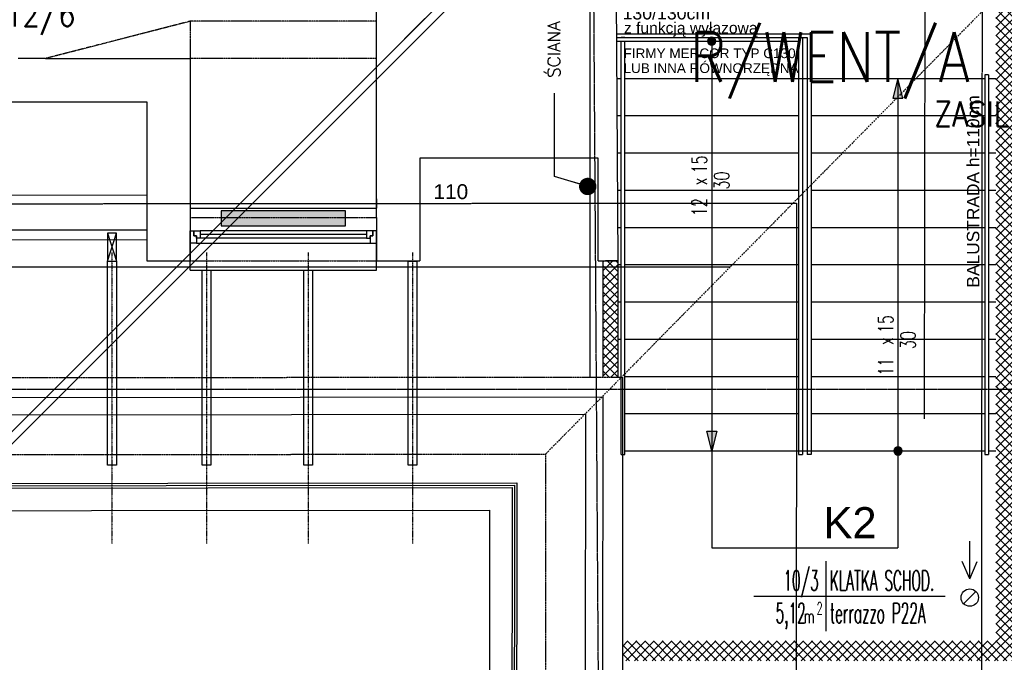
# Model space of a CAD drawing. Header units: inches. Extents: x -145354 to -97635, y 38777 to 78670.
# Tile 183 of 231: x -139974 to -139181, y 68848 to 69366. Entities that reach past the tile are written whole.
import ezdxf
from ezdxf.enums import TextEntityAlignment as Align

# ---------------------------------------------------------------- set-up
doc = ezdxf.new("R2010")
doc.units = ezdxf.units.IN
doc.header["$MEASUREMENT"] = 0
for name, pattern in [('CENTER', [2, 1.25, -0.25, 0.25, -0.25]), ('DASHDOT', [1, 0.5, -0.25, 0, -0.25]), ('DASHED', [0.75, 0.5, -0.25]), ('DASHED2', [0.375, 0.25, -0.125])]:
    doc.linetypes.add(name, pattern=pattern)
doc.layers.get('0').update_dxf_attribs({"color": 101})
for name, color, linetype in [('E-OPIS_POM', 6, 'Continuous'), ('E35', 6, 'Continuous'), ('E50', 3, 'Continuous'), ('E_kp_opis', 6, 'Continuous'), ('Ele-balustrada', 64, 'Continuous'), ('Fas--widok-cienka', 9, 'Continuous'), ('Ins-ppoz-opis', 240, 'Continuous'), ('Ins-went', 141, 'Continuous'), ('Okn---okna', 5, 'Continuous'), ('Opis-spadki', 61, 'Continuous'), ('Os-osie glowne', 8, 'CENTER'), ('Sc-cegla pelna', 32, 'Continuous'), ('Sc-drewno', 22, 'Continuous'), ('Sc-gazobeton', 45, 'Continuous'), ('Sc-metal', 141, 'Continuous'), ('Sc-nad', 5, 'DASHED2'), ('Sc-VG', 151, 'Continuous'), ('Sch-opis', 51, 'Continuous'), ('Sch-widok', 12, 'Continuous'), ('W-idok', 9, 'Continuous'), ('W-idok nad', 5, 'DASHED2'), ('wiezba_istn', 135, 'Continuous'), ('Wyp-grzejniki', 56, 'Continuous')]:
    doc.layers.add(name, color=color, linetype=linetype)
doc.layers.add('ha_sc_proj', color=251, linetype='Continuous', lineweight=13)
doc.styles.add('KA wymiar', font='romans.shx', dxfattribs={"width": 0.6})
doc.styles.add('ROMANS', font='romans', dxfattribs={"width": 0.85})
doc.styles.add('TYTUL2', font='ARIAL.TTF')
doc.linetypes.add('ZIGZAG', pattern='A,0.00254,-5.08,[131,ltypeshp.shx,S=5.08,R=0,X=-5.08,Y=0],-10.16,[131,ltypeshp.shx,S=5.08,R=180,X=5.08,Y=0],-5.08', length=20.32254)
doc.dimstyles.new('KA wymiar', dxfattribs={"dimscale": 50, "dimtxt": 0.23, "dimasz": 0.14, "dimexe": 0, "dimexo": 0, "dimgap": 0.08, "dimtad": 1, "dimdec": 1, "dimrnd": 0.5, "dimzin": 9, "dimdsep": 46, "dimtxsty": 'KA wymiar', "dimblk1": 'UKOS', "dimblk2": 'UKOS', "dimsah": 1, "dimcen": 0.2, "dimse1": 1, "dimse2": 1, "dimclrd": 256, "dimclre": 256, "dimclrt": 2, "dimadec": 3, "dimazin": 0, "dimtfac": 1, "dimtdec": 1, "dimtix": 1, "dimtmove": 2, "dimatfit": 3, "dimldrblk": 'DOT', "dimfxl": 0, "dimtolj": 1, "dimtzin": 9, "dimarcsym": 0})
pattern_1 = [(44.99999999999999, (367.1233569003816, 7.45439319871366e-06), (-3.535533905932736, 3.535533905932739), []), (135, (367.1233569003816, 7.45439319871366e-06), (-3.535533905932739, -3.535533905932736), [])]

# ---------------------------------------------------------------- blocks, each defined once
blk = doc.blocks.new('pow')
for p, q in [((0, 0.5229102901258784), (0, -0.5229102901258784)), ((-1.075294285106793, 0), (1.779711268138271, -1.13686837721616e-13))]:
    blk.add_line(p, q)
at = {"style": 'KA wymiar', "width": 0.6}
for s, height, p in [('2', 0.18, (-0.139230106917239, -0.269806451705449)), ('m', 0.21, (-0.3331997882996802, -0.4009838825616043))]:
    blk.add_text(s, height=height, dxfattribs=at).set_placement(p)
at = {"style": 'KA wymiar'}
for tag, width, p in [('01', 0.7, (-0.1310879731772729, 0.08442380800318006)), ('000.00', 0.6, (-0.3636004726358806, -0.4009838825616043))]:
    blk.add_attdef(tag, text='', height=0.3, dxfattribs=dict(at, width=width)).set_placement(p, align=Align.RIGHT)
blk.add_attdef('POMIESZCZENIE', (0.07092525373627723, 0.08442380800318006), '', height=0.3, dxfattribs=at)
at = {"style": 'KA wymiar', "width": 0.8}
blk.add_attdef('POSADZKA', (0.07092525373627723, -0.4009838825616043), '', height=0.3, dxfattribs=at)
blk = doc.blocks.new('ozn_schody-strzałka8x16')
at = {"ltscale": 25}
blk.add_hatch(color=256, dxfattribs=at).paths.add_polyline_path([(0, 0), (-4, -16), (4, -16)])
blk.add_lwpolyline([(0, 0), (-4, -16), (4, -16)], close=True, dxfattribs=at)
blk = doc.blocks.new('ozn_schody-kółko_d14')
at = {"ltscale": 25}
h = blk.add_hatch(color=256, dxfattribs=at)
edge = h.paths.add_edge_path()
edge.add_arc((0, 0), 3.333333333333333, 0, 360)
at = {"ltscale": 7}
blk.add_circle((0, 0), 3.333333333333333, dxfattribs=at)
blk = doc.blocks.new('ozn_opis-schodów1-rzut')
at = {"style": 'ROMANS', "width": 0.7}
blk.add_text('x', height=12, dxfattribs=at).set_placement((-3.324215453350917, 3))
at = {"ltscale": 25, "style": 'ROMANS', "width": 0.7}
blk.add_attdef('Ilość', text='', height=12, dxfattribs=at).set_placement((-7.748594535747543, 3), align=Align.RIGHT)
blk.add_attdef('Wysokość', (6.219117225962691, 3), '', height=12, dxfattribs=at)
blk.add_attdef('Długość', text='', height=12, dxfattribs=at).set_placement((0.4116464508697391, -15), align=Align.CENTER)
blk = doc.blocks.new('ramiak_okna')
at = {"layer": 'Okn---okna'}
for p, q in [((145.0000000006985, 10.00000000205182), (4.999999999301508, 10.00000000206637)), ((7.999999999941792, 6.000000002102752), (142.0000000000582, 6.0000000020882)), ((7.999999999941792, 3.000000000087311), (142.0000000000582, 3.000000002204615)), ((7.999999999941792, 2.015440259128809e-09), (142.0000000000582, 2.037268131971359e-09))]:
    blk.add_line(p, q, dxfattribs=at)
for points in [[(4.999999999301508, 10.00000000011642), (0, 10), (0, 0), (2.999999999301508, 5.820766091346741e-11), (2.999999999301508, 4.000000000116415), (4.999999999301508, 4.000000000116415)], [(145.0000000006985, 10.00000000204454), (150, 10.00000000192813), (150, 1.928128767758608e-09), (147.0000000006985, 2.044544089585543e-09), (147.0000000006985, 4.000000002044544), (145.0000000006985, 4.000000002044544)], [(7.999999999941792, 6.000000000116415), (4.999999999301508, 6.000000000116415), (4.999999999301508, 4.000000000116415), (2.999999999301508, 4.000000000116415), (2.999999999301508, 5.820766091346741e-11), (4.999999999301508, 1.164153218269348e-10), (7.999999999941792, 5.820766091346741e-11)], [(142.0000000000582, 6.000000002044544), (145.0000000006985, 6.000000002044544), (145.0000000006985, 4.000000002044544), (147.0000000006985, 4.000000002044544), (147.0000000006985, 2.044544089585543e-09), (145.0000000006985, 2.044544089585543e-09), (142.0000000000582, 2.044544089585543e-09)]]:
    blk.add_lwpolyline(points, close=True, dxfattribs=at)
blk = doc.blocks.new('UKOS')
at = {"color": 1}
blk.add_line((0, 1), (0, -1), dxfattribs=at)
at = {"color": 8}
blk.add_line((1, 0), (-1, 0), dxfattribs=at)
at = {"color": 1, "const_width": 0.2}
blk.add_lwpolyline([(0.598759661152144, 0.598759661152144), (-0.598759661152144, -0.598759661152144)], dxfattribs=at)
blk = doc.blocks.new('_vxkdjhgkljhkgjhk')
for q in [(14.01365349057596, 6.022442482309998), (30.23793542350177, 0)]:
    blk.add_line((0, 0), q)
blk = doc.blocks.new('k')
at = {"layer": 'Sc-drewno'}
blk.add_lwpolyline([(-22.5, -7), (0, -7), (0, 0), (-22.5, 0)], close=True, dxfattribs=at)
at = {"layer": 'wiezba_istn'}
for p, q in [((0, 0), (-22.5, -7)), ((-22.5, 0), (0, -7))]:
    blk.add_line(p, q, dxfattribs=at)
blk = doc.blocks.new('rura went')
at = {"layer": 'Ins-went'}
blk.add_circle((75787.8376743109, -38957.32549856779), 7, dxfattribs=at)
at = {"layer": 'Sc-metal'}
blk.add_line((75792.7874217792, -38952.37575109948), (75782.8879268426, -38962.2752460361), dxfattribs=at)
blk = doc.blocks.new('grzejnik_100')
at = {"layer": 'Wyp-grzejniki'}
h = blk.add_hatch(dxfattribs=at)
h.set_pattern_fill('DOTS', color=256, scale=0.5, style=0)
h.set_pattern_definition([(0, (-77492.9091523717, 37823.93992433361), (0.396875, 0.79375), [0, -0.79375])])
h.paths.add_polyline_path([(0, -100), (12, -100), (12, 0), (0, 0)])
blk.add_lwpolyline([(12, 0), (0, 0), (0, -100), (12, -100)], close=True, dxfattribs=at)

msp = doc.modelspace()

# ---------------------------------------------------------------- hatches: boundary and pattern name
at = {"layer": 'ha_sc_proj', "linetype": 'Continuous', "ltscale": 10}
h = msp.add_hatch(dxfattribs=at)
h.set_pattern_fill('ANSI37', color=256, scale=40, angle=-1.272221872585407e-14, style=0)
h.set_pattern_definition(pattern_1)
h.paths.add_polyline_path([(-139207.8174961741, 68865.48841601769), (-139207.8174961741, 68849.48841601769), (-139171.8174961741, 68849.48841601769), (-139171.8174961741, 69520.48841601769), (-139196.6657847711, 69520.48841601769), (-139196.6657847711, 69504.4884160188), (-139187.8174961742, 69504.4884160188), (-139187.8174961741, 68865.48841601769)])
h.paths.add_polyline_path([(-139223.8174961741, 68849.48841601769), (-139223.8174961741, 68865.48841601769), (-139488.6248631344, 68865.48841601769), (-139488.6248631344, 68849.48841601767)])
h = msp.add_hatch(dxfattribs=at)
h.set_pattern_fill('ANSI37', color=256, scale=40, angle=-1.272221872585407e-14, style=0)
h.set_pattern_definition(pattern_1)
h.paths.add_polyline_path([(-139492.3297932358, 69171.53623278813), (-139504.3297932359, 69171.53623278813), (-139504.3297932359, 69077.97866400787), (-139492.3297932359, 69077.98952770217)])
h = msp.add_hatch(dxfattribs=at)
h.set_pattern_fill('ANSI37', color=256, scale=40, angle=-1.272221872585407e-14, style=0)
h.set_pattern_definition(pattern_1)
h.paths.add_polyline_path([(-139207.8174961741, 68865.48841601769), (-139223.8174961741, 68865.48841601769), (-139223.8174961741, 68849.48841601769), (-139207.8174961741, 68849.48841601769)])

# ---------------------------------------------------------------- linework, layer by layer
at = {"layer": 'E35'}
for p, q in [((-139483.0839655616, 69531.2402869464), (-140029.3984721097, 68984.92578039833)), ((-139473.0839655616, 69531.2402869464), (-140029.3984721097, 68974.92578039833)), ((-139483.0839655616, 69531.2402869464), (-139664.0225213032, 69350.30173120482)), ((-139473.0839655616, 69531.2402869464), (-139654.0225213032, 69350.30173120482))]:
    msp.add_line(p, q, dxfattribs=at)
at = {"layer": 'Ele-balustrada'}
for p, q in [((-139486.6657847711, 69351.48841601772), (-139489.6657847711, 69351.48841601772)), ((-139346.6657847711, 69351.48841601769), (-139346.6657847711, 69015.48841601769)), ((-139343.6657847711, 69351.48841601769), (-139343.6657847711, 69015.48841601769)), ((-139489.6657847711, 69015.48841601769), (-139489.6657847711, 69348.48841601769)), ((-139486.6657847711, 69015.48841601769), (-139486.6657847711, 69348.48841601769)), ((-139193.6657847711, 69321.48841601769), (-139196.6657847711, 69321.48841601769)), ((-139196.6657847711, 69321.48841601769), (-139196.6657847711, 69015.48841601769)), ((-139193.6657847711, 69321.48841601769), (-139193.6657847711, 69015.48841601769)), ((-139489.6657847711, 69015.48841601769), (-139486.6657847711, 69015.48841601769)), ((-139346.6657847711, 69015.48841601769), (-139343.6657847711, 69015.48841601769)), ((-139336.6657847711, 69015.48841601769), (-139339.6657847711, 69015.48841601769)), ((-139196.6657847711, 69015.48841601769), (-139193.6657847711, 69015.48841601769))]:
    msp.add_line(p, q, dxfattribs=at)
for points in [[(-139493.3390427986, 69354.48841601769), (-139336.6657847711, 69354.48841601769), (-139336.6657847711, 69015.48841601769)], [(-139493.3224933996, 69351.48841601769), (-139339.6657847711, 69351.48841601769), (-139339.6657847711, 69015.48841601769)]]:
    msp.add_lwpolyline(points, dxfattribs=at)
at = {"layer": 'Ins-ppoz-opis', "linetype": 'ZIGZAG', "ltscale": 0.03}
msp.add_line((-139514.7339883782, 69625.53075985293), (-139514.7339883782, 69077.96471846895), dxfattribs=at)
at = {"layer": 'Os-osie glowne'}
for p, q in [((-139491.8667732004, 66437.10914945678), (-139519.0728444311, 70509.52956019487)), ((-143172.4359470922, 69068.12275694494), (-137983.9196044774, 69068.12275699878))]:
    msp.add_line(p, q, dxfattribs=at)
at = {"layer": 'Sc-cegla pelna'}
for p, q in [((-139494.8342387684, 69625.53075985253), (-139492.3297932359, 69171.53623278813)), ((-139686.6418324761, 69206.53623278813), (-139686.6418324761, 69437.53623278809)), ((-139953.2911678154, 69334.53623278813), (-139836.6418324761, 69334.53623278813)), ((-139836.6418324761, 69334.53623278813), (-139836.6418324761, 69206.53623278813)), ((-140056.6418324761, 69299.53623278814), (-139949.6418326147, 69299.53623278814)), ((-139963.6418324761, 69299.53623278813), (-139871.6418324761, 69299.53623278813)), ((-139871.6418324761, 69299.53623278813), (-139871.6418324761, 69171.53623278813)), ((-139508.1418324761, 69254.17643013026), (-139651.6418324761, 69254.17643013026)), ((-139651.6418324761, 69254.17643013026), (-139651.6418324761, 69254.17643013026)), ((-139651.6418324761, 69254.17643013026), (-139651.6418324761, 69171.53623278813)), ((-139508.1418324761, 69171.53623278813), (-139508.1418324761, 69254.17643013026)), ((-139871.6418324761, 69171.53623278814), (-139836.6418324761, 69171.53623278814)), ((-139686.6418324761, 69171.53623278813), (-139651.6418324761, 69171.53623278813)), ((-139508.1418324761, 69171.53623278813), (-139492.3297932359, 69171.53623278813)), ((-139504.3297932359, 69171.53623278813), (-139504.3297932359, 69077.97521293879)), ((-139492.3297932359, 69171.53623278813), (-139492.3297932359, 69077.97521293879))]:
    msp.add_line(p, q, dxfattribs=at)
for points in [[(-139953.2911678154, 69334.53623278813), (-139839.3048250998, 69334.53623278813)], [(-139836.6418324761, 69206.53623278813), (-139836.6418324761, 69171.53623278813)], [(-139686.6418324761, 69206.53623278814), (-139686.6418324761, 69171.53623278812)], [(-139836.6418324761, 69171.53623278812), (-139836.6418324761, 69189.78623278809)], [(-139686.6418324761, 69171.53623278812), (-139686.6418324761, 69189.78623278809)]]:
    msp.add_lwpolyline(points, dxfattribs=at)
at = {"layer": 'Sc-drewno'}
for p, q in [((-141610.6186029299, 69059.93735481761), (-139504.4183037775, 69061.97756155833)), ((-139504.4183037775, 69061.97756155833), (-139506.8837193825, 66716.85663460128)), ((-141596.6050481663, 69045.95092271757), (-139518.4330439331, 69047.96397937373)), ((-139518.4330439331, 69047.96397937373), (-139520.8984297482, 66702.87138883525))]:
    msp.add_line(p, q, dxfattribs=at)
at = {"layer": 'Sc-gazobeton'}
msp.add_line((-139953.2911678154, 69334.53623278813), (-139975.2911676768, 69334.53623278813), dxfattribs=at)
at = {"layer": 'Sc-nad'}
for points in [[(-139836.6418324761, 69364.53623278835), (-139953.2911678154, 69334.53623278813)], [(-139686.6418324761, 69334.53623278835), (-139686.6418324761, 69364.53623278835), (-139836.6418324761, 69364.53623278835), (-139836.6418324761, 69334.53623278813)], [(-139686.6418324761, 69334.53623278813), (-139836.6418324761, 69334.53623278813)], [(-139686.6418324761, 69334.53623278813), (-139836.6418324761, 69334.53623278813)]]:
    msp.add_lwpolyline(points, dxfattribs=at)
at = {"layer": 'Sc-VG'}
msp.add_line((-139492.3297932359, 69171.53623278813), (-139502.1418324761, 69171.53623278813), dxfattribs=at)
at = {"layer": 'Sch-opis'}
for p, q in [((-139245.3617401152, 69044.36861472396), (-139244.7567902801, 69413.48841601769)), ((-139266.6657847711, 69318.48841601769), (-139266.6657847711, 68940.48841601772)), ((-139416.6657847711, 69108.48841601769), (-139416.6657847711, 68940.48841601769)), ((-139416.6657847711, 68940.48841601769), (-139266.6657847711, 68940.48841601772))]:
    msp.add_line(p, q, dxfattribs=at)
msp.add_lwpolyline([(-139416.6657847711, 69348.48841601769), (-139416.6657847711, 69098.08065835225)], dxfattribs=at)
at = {"layer": 'Sch-widok'}
for p, q in [((-139486.6657847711, 69018.48841601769), (-139486.6657847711, 69348.48841601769)), ((-139346.6657847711, 69348.48841601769), (-139346.6657847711, 69018.48841601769)), ((-139346.6657847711, 69318.4884160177), (-139196.6657847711, 69318.48841601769)), ((-139336.6657847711, 69318.48841601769), (-139336.6657847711, 69018.48841601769)), ((-139196.6657847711, 69318.48841601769), (-139196.6657847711, 69018.48841601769)), ((-139193.6657847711, 69318.48841601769), (-139187.8174961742, 69318.48841601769)), ((-139336.6657847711, 69288.48841601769), (-139196.6657847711, 69288.48841601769)), ((-139193.6657847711, 69288.48841601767), (-139187.8174961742, 69288.48841601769)), ((-139336.6657847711, 69258.48841601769), (-139196.6657847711, 69258.48841601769)), ((-139193.6657847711, 69258.48841601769), (-139187.8174961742, 69258.48841601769)), ((-139336.6657847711, 69228.48841601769), (-139196.6657847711, 69228.48841601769)), ((-139193.6657847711, 69228.48841601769), (-139187.8174961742, 69228.48841601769)), ((-139336.6657847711, 69198.48841601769), (-139196.6657847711, 69198.48841601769)), ((-139193.6657847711, 69198.48841601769), (-139187.8174961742, 69198.48841601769)), ((-139336.6657847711, 69168.48841601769), (-139196.6657847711, 69168.48841601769)), ((-139193.6657847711, 69168.48841601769), (-139187.8174961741, 69168.48841601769)), ((-139336.6657847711, 69138.48841601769), (-139196.6657847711, 69138.48841601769)), ((-139193.6657847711, 69138.48841601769), (-139187.8174961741, 69138.48841601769)), ((-139336.6657847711, 69108.48841601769), (-139196.6657847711, 69108.48841601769)), ((-139193.6657847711, 69108.4884160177), (-139187.8174961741, 69108.48841601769)), ((-139336.6657847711, 69078.48841601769), (-139196.6657847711, 69078.48841601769)), ((-139193.6657847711, 69078.48841601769), (-139187.8174961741, 69078.48841601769)), ((-139336.6657847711, 69048.48841601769), (-139196.6657847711, 69048.48841601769)), ((-139193.6657847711, 69048.48841601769), (-139187.8174961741, 69048.48841601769)), ((-139346.6657847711, 69018.4884160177), (-139196.6657847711, 69018.48841601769)), ((-139193.6657847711, 69018.48841601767), (-139187.8174961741, 69018.48841601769))]:
    msp.add_line(p, q, dxfattribs=at)
for points in [[(-139493.3059440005, 69348.48841601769), (-139346.6657847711, 69348.48841601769)], [(-139493.14045001, 69318.48841601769), (-139489.6657847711, 69318.48841601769)], [(-139486.6657847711, 69318.48841601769), (-139346.6657847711, 69318.48841601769)], [(-139492.9749560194, 69288.48841601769), (-139489.6657847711, 69288.48841601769)], [(-139486.6657847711, 69288.48841601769), (-139346.6657847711, 69288.48841601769)], [(-139492.8094620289, 69258.48841601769), (-139489.6657847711, 69258.48841601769)], [(-139486.6657847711, 69258.48841601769), (-139346.6657847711, 69258.48841601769)], [(-139492.6439680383, 69228.48841601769), (-139489.6657847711, 69228.48841601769)], [(-139486.6657847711, 69228.48841601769), (-139346.6657847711, 69228.48841601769)], [(-139492.4784740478, 69198.48841601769), (-139489.6657847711, 69198.48841601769)], [(-139486.6657847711, 69198.48841601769), (-139346.6657847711, 69198.48841601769)], [(-139492.3297932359, 69168.48841601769), (-139489.6657847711, 69168.48841601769)], [(-139486.6657847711, 69168.48841601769), (-139346.6657847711, 69168.48841601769)], [(-139492.3297932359, 69138.48841601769), (-139489.6657847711, 69138.48841601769)], [(-139486.6657847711, 69138.48841601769), (-139346.6657847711, 69138.48841601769)], [(-139492.3297932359, 69108.48841601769), (-139489.6657847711, 69108.48841601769)], [(-139486.6657847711, 69108.48841601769), (-139346.6657847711, 69108.48841601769)], [(-139486.6657847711, 69078.48841601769), (-139346.6657847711, 69078.48841601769)], [(-139486.6657847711, 69048.48841601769), (-139346.6657847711, 69048.48841601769)], [(-139486.6657847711, 69018.48841601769), (-139346.6657847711, 69018.48841601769)]]:
    msp.add_lwpolyline(points, dxfattribs=at)
at = {"layer": 'W-idok', "linetype": 'DASHED'}
for p, q in [((-139198.9218720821, 69372.3212001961), (-139201.3927344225, 67022.0192997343)), ((-141626.6756123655, 69216.05734503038), (-139651.6418324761, 69217.84535863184)), ((-139651.6418324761, 69217.84535863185), (-139348.2540656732, 69218.12001796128)), ((-139348.2540656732, 69218.12001796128), (-139348.9510506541, 68555.14292762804)), ((-139488.4014578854, 69077.99308405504), (-139490.8669075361, 66732.8397726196))]:
    msp.add_line(p, q, dxfattribs=at)
at = {"layer": 'W-idok', "linetype": 'DASHDOT'}
for p, q in [((-139899.6911577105, 69178.4085583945), (-139899.6911577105, 68943.81903821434)), ((-139823.6911577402, 69178.41068213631), (-139823.6911577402, 68943.82116195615)), ((-139741.6911577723, 69178.41297354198), (-139741.6911577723, 68943.82345336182)), ((-139657.6911578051, 69178.41532083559), (-139657.6911578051, 68943.82580065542))]:
    msp.add_line(p, q, dxfattribs=at)
at = {"layer": 'W-idok'}
for p, q in [((-139402.0256138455, 69166.4192007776), (-141600.5294707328, 69166.4192007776)), ((-139402.0256138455, 69166.41920077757), (-140754.0799028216, 69166.4192007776))]:
    msp.add_line(p, q, dxfattribs=at)
at = {"layer": 'W-idok', "linetype": 'DASHED', "ltscale": 0.5}
msp.add_line((-141626.5488693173, 69076.0574024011), (-139488.4014578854, 69077.99308405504), dxfattribs=at)
at = {"layer": 'W-idok'}
for points in [[(-141517.9136948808, 67299.92556266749), (-141519.5304969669, 68969.02554616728), (-139595.5141147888, 68970.88927735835), (-139597.9793367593, 66625.95253712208), (-138315.2593047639, 66624.60142010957), (-138335.2440724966, 70247.52922691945), (-142827.3964252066, 70247.53362876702), (-142803.2144657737, 66627.78624478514), (-141517.2638155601, 66629.02491692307), (-141517.8620696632, 67246.63044963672)], [(-141535.913686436, 67299.90812666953), (-141537.54792452, 68987.00810172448), (-139577.4951631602, 68988.90674016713), (-139579.960423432, 66643.9335673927), (-138333.358975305, 66642.62049487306), (-138353.1450549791, 70229.52924446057), (-142809.2757732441, 70229.53361101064), (-142785.3344294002, 66645.8034758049), (-141535.281243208, 66647.00757026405), (-141535.8620612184, 67246.61301363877)], [(-141537.9136854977, 67299.90618933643), (-141539.5498609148, 68989.00616345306), (-139575.4930574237, 68990.90868047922), (-139577.9583219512, 66645.931459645), (-138335.3700498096, 66644.62261429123), (-138355.1340530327, 70227.5292464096), (-142807.2623674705, 70227.53360903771), (-142783.3477586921, 66647.80539036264), (-141537.2831796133, 66649.00564285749), (-141537.8620602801, 67246.61107630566)], [(-141539.9136845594, 67299.90425200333), (-141541.5517973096, 68991.00422518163), (-139573.4909516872, 68992.9106207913), (-139575.9562204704, 66647.9293518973), (-138337.3811243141, 66646.62473370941), (-138357.1230510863, 70225.52924835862), (-142805.2489616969, 70225.53360706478), (-142781.3610879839, 66649.80730492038), (-141539.2851160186, 66651.00371545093), (-141539.8620593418, 67246.60913897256)], [(-140056.6418324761, 69224.44271731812), (-139871.6418324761, 69224.62192071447)], [(-139836.6418324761, 69221.53623278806), (-139836.6418324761, 69214.03623278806)], [(-139686.6418324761, 69221.53623278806), (-139686.6418324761, 69214.03623278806)], [(-139836.6418324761, 69214.03623278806), (-139686.6418324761, 69214.03623278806)], [(-140056.6418324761, 69196.4427041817), (-139871.6418324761, 69196.62190757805)], [(-140056.6418324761, 69188.44270042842), (-139871.6418324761, 69188.62190382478)], [(-139836.6418324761, 69164.03623278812), (-139836.6418324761, 69171.53623278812)], [(-139686.6418324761, 69164.03623278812), (-139686.6418324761, 69171.53623278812)], [(-139836.6418324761, 69164.03623278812), (-139686.6418324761, 69164.03623278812)]]:
    msp.add_lwpolyline(points, dxfattribs=at)
at = {"layer": 'W-idok', "linetype": 'DASHED2'}
msp.add_lwpolyline([(-141562.9136737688, 67299.8819726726), (-141564.5740658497, 69013.98193506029), (-139550.4667357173, 69015.93293438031), (-139552.9320534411, 66670.90511279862), (-138360.5084811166, 66669.64910701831), (-138379.9965287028, 70202.52927077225), (-142782.0947953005, 70202.53358437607), (-142758.51437484, 66672.82932233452), (-141562.3073846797, 66673.98155027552), (-141562.8620485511, 67246.58685964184)], dxfattribs=at)
at = {"layer": 'W-idok', "linetype": 'DASHED', "ltscale": 0.5}
for points in [[(-139836.6418324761, 69206.53623278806), (-139686.6418324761, 69206.53623278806)], [(-139836.6418324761, 69171.53623278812), (-139686.6418324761, 69171.53623278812)]]:
    msp.add_lwpolyline(points, dxfattribs=at)
at = {"layer": 'W-idok nad', "color": 5, "linetype": 'DASHDOT', "ltscale": 2}
msp.add_line((-138379.9965287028, 70202.52927077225), (-139550.4667357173, 69015.93293438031), dxfattribs=at)
at = {"layer": 'wiezba_istn', "linetype": 'Continuous', "ltscale": 10}
for points in [[(-139896.1911577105, 69171.41892650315), (-139896.1911577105, 69006.91892650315), (-139903.1911577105, 69006.91892650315), (-139903.1911577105, 69171.41892650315)], [(-139654.1911578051, 69171.41892650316), (-139654.1911578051, 69006.91892650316), (-139661.1911578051, 69006.91892650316), (-139661.1911578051, 69171.41892650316)]]:
    msp.add_lwpolyline(points, close=True, dxfattribs=at)
for points in [[(-139820.1911577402, 69164.03623278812), (-139820.1911577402, 69006.91428780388), (-139827.1911577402, 69006.91428780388), (-139827.1911577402, 69164.03623278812)], [(-139738.1911577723, 69164.03623278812), (-139738.1911577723, 69006.91657920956), (-139745.1911577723, 69006.91657920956), (-139745.1911577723, 69164.03623278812)]]:
    msp.add_lwpolyline(points, dxfattribs=at)

# ---------------------------------------------------------------- block references
at = {"rotation": 90}
msp.add_blockref('k', (-139903.1911577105, 69193.91892650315), dxfattribs=at)
at = {"layer": 'E-OPIS_POM'}
ref = msp.add_blockref('pow', (-139324.662541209, 68901.43956017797), dxfattribs=dict(at, xscale=54, yscale=54, zscale=54))
ref.add_attrib('000.00', '5,12', dxfattribs={"layer": '0', "height": 16.20000000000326, "style": 'KA wymiar', "width": 0.4981938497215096}).set_placement((-139340.9654579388, 68879.78643051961), align=Align.RIGHT)
ref.add_attrib('01', '10/3', dxfattribs={"layer": '0', "height": 16.20000000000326, "style": 'KA wymiar', "width": 0.4981938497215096}).set_placement((-139330.5401911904, 68905.99844581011), align=Align.RIGHT)
ref.add_attrib('POMIESZCZENIE', 'KLATKA SCHOD.', (-139321.482433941, 68905.99844581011), dxfattribs={"layer": '0', "height": 16.20000000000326, "style": 'KA wymiar', "width": 0.4981938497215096})
ref.add_attrib('POSADZKA', 'terrazzo P22A', (-139321.482433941, 68879.78643051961), dxfattribs={"layer": '0', "height": 16.20000000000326, "style": 'KA wymiar', "width": 0.4981938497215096})
at = {"layer": 'Ins-went', "linetype": 'DASHED', "ltscale": 0.6, "rotation": 90}
msp.add_blockref('_vxkdjhgkljhkgjhk', (-139208.796852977, 68915.45955738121), dxfattribs=at)
at = {"layer": 'Ins-went', "linetype": 'DASHED', "ltscale": 0.6, "xscale": -1, "rotation": 270}
msp.add_blockref('_vxkdjhgkljhkgjhk', (-139208.796852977, 68915.45955738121), dxfattribs=at)
at = {"layer": 'Ins-went'}
msp.add_blockref('rura went', (-214996.6345272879, 107857.658735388), dxfattribs=at)
at = {"layer": 'Okn---okna', "rotation": 180}
msp.add_blockref('ramiak_okna', (-139686.6418324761, 69195.7862327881), dxfattribs=at)
at = {"layer": 'Sch-opis', "xscale": -1}
for name, p, rotation in [('ozn_schody-kółko_d14', (-139416.6657847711, 69348.4884160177), 270), ('ozn_schody-strzałka8x16', (-139416.6657847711, 69018.4884160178), 180), ('ozn_schody-kółko_d14', (-139266.6657847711, 69018.4884160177), 270)]:
    msp.add_blockref(name, p, dxfattribs=dict(at, rotation=rotation))
at = {"layer": 'Sch-opis'}
msp.add_blockref('ozn_schody-strzałka8x16', (-139266.6657847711, 69318.4884160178), dxfattribs=at)
ref = msp.add_blockref('ozn_opis-schodów1-rzut', (-139417.5986764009, 69235.81325900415), dxfattribs=dict(at, rotation=90))
ref.add_attrib('Ilość', '12', dxfattribs={"layer": '0', "ltscale": 25, "height": 12, "rotation": 90, "style": 'ROMANS', "width": 0.6999999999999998}).set_placement((-139420.5986764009, 69222.0646644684), align=Align.RIGHT)
ref.add_attrib('Wysokość', '15', (-139420.5986764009, 69242.03237623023), dxfattribs={"layer": '0', "ltscale": 25, "height": 12, "rotation": 90, "style": 'ROMANS', "width": 0.6999999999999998})
ref.add_attrib('Długość', '30', dxfattribs={"layer": '0', "ltscale": 25, "height": 12, "rotation": 90, "style": 'ROMANS', "width": 0.6999999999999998}).set_placement((-139402.5986764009, 69236.22490545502), align=Align.CENTER)
ref = msp.add_blockref('ozn_opis-schodów1-rzut', (-139267.5986764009, 69107.28611421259), dxfattribs=dict(at, rotation=90))
ref.add_attrib('Ilość', '11', dxfattribs={"layer": '0', "ltscale": 25, "height": 12, "rotation": 90, "style": 'ROMANS', "width": 0.6999999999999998}).set_placement((-139270.5986764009, 69093.53751967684), align=Align.RIGHT)
ref.add_attrib('Wysokość', '15', (-139270.5986764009, 69113.50523143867), dxfattribs={"layer": '0', "ltscale": 25, "height": 12, "rotation": 90, "style": 'ROMANS', "width": 0.6999999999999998})
ref.add_attrib('Długość', '30', dxfattribs={"layer": '0', "ltscale": 25, "height": 12, "rotation": 90, "style": 'ROMANS', "width": 0.6999999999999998}).set_placement((-139252.5986764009, 69107.69776066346), align=Align.CENTER)
at = {"layer": 'Wyp-grzejniki', "rotation": 90}
msp.add_blockref('grzejnik_100', (-139811.6418324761, 69199.78623278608), dxfattribs=at)

# ---------------------------------------------------------------- texts
at = {"layer": 'E35', "style": 'ROMANS', "width": 0.8}
msp.add_text('G/A12/6', height=20, dxfattribs=at).set_placement((-139978.1983042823, 69368.87235062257), align=Align.MIDDLE)
at = {"layer": 'E50', "style": 'ROMANS', "width": 0.8}
msp.add_text('R/WENT/A', height=40, dxfattribs=at).set_placement((-139434.0141729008, 69315.73269956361))
at = {"layer": 'E_kp_opis', "style": 'ROMANS', "width": 0.85}
msp.add_text('ZASIL.CERT/3', height=20, dxfattribs=at).set_placement((-139160.3329751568, 69288.4024869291), align=Align.MIDDLE)
at = {"layer": 'Fas--widok-cienka', "linetype": 'DASHED2', "ltscale": 5, "style": 'TYTUL2'}
msp.add_text('110', height=12, dxfattribs=at).set_placement((-139626.7905269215, 69227.29925930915), align=Align.MIDDLE)
at = {"layer": 'Ins-ppoz-opis', "linetype": 'ZIGZAG', "ltscale": 0.038, "insert": (-139543.7365650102, 69318.89244194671), "char_height": 10, "width": 330.399661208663, "attachment_point": 4, "rotation": 89.99999999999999, "line_spacing_factor": 0.3333333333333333}
msp.add_mtext('{\\Fromans|c238;ŚCIANA ODDZIELENIA POŻ. REI 120}', dxfattribs=at)
at = {"layer": 'Opis-spadki', "style": 'TYTUL2'}
for s, height, p in [('130/130cm', 10.21230123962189, (-139488.4972313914, 69365.96480074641)), ('z funkcją wyłazową', 9, (-139487.3504796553, 69354.70128223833)), ('FIRMY MERCOR TYP C130', 7.8, (-139487.7086796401, 69334.8225058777)), ('LUB INNA RÓWNORZĘDNA', 7.8, (-139487.7086796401, 69322.83564992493))]:
    msp.add_text(s, height=height, dxfattribs=at).set_placement(p)
msp.add_text('K2', height=25, dxfattribs=at).set_placement((-139305.2257239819, 68960.87951699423), align=Align.MIDDLE)
at = {"layer": 'Sch-opis', "style": 'TYTUL2'}
msp.add_text('BALUSTRADA h=110cm', height=10, rotation=90, dxfattribs=at).set_placement((-139201.1363235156, 69150.01634818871))

# ---------------------------------------------------------------- leaders
at = {"layer": 'Ins-ppoz-opis', "ltscale": 0.038}
msp.add_leader([(-139516.5175796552, 69231.46569394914), (-139543.361889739, 69239.59129914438), (-139543.361889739, 69306.62227805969)], dimstyle='KA wymiar', override={"dimscale": 100, "dimgap": 0.0001, "dimtad": 0, "dimdec": 2, "dimtdec": 2}, dxfattribs=at)

doc.saveas('drawing.dxf')
